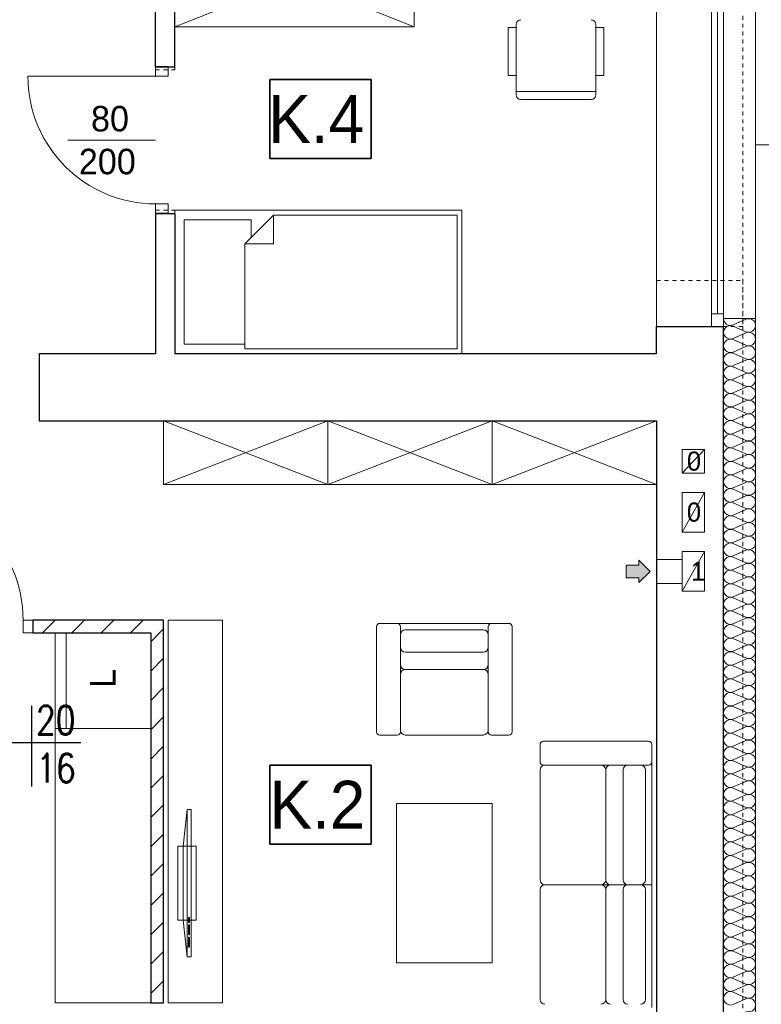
# Model space of a CAD drawing. Extents: x -220312 to -8310, y -91840 to 81907.
# Tile 71 of 128: x -167834 to -163186, y 32395 to 38570. Entities that reach past the tile are written whole.
import ezdxf

# ---------------------------------------------------------------- set-up
doc = ezdxf.new("R2010")
doc.units = 0
doc.header["$MEASUREMENT"] = 0
doc.linetypes.add('Hidden Line', pattern=[50, 25, -25])
for name, color, linetype, lineweight, true_color in [('Arch drzwi_Nr_Pióra__4', 7, 'Continuous', 9, 0x029e21), ('Arch ocieplenie_Nr_Pióra__22', 7, 'Continuous', 9, 0x7f7f7f), ('Arch okna_Nr_Pióra__4', 7, 'Continuous', 9, 0x029e21), ('Arch wyposazenie_Nr_Pióra__9', 7, 'Continuous', 13, 0x3dad99)]:
    doc.layers.add(name, color=color, linetype=linetype, lineweight=lineweight, true_color=true_color)
for name, color, linetype, lineweight in [('Arch kominy_Nr_Pióra__1', 7, 'Continuous', 25), ('Arch kominy_Nr_Pióra__10', 134, 'Continuous', 18), ('Arch kominy_Nr_Pióra__21', 7, 'Continuous', 9), ('Arch opisy_Nr_Pióra__21', 7, 'Continuous', 9), ('Arch wyburzenia_Nr_Pióra__46', 5, 'Continuous', 13), ('Arch wykończenie_Nr_Pióra__46', 5, 'Continuous', 13), ('Arch ściany nośne_Nr_Pióra__21', 7, 'Continuous', 9), ('Arch ściany nośne_Nr_Pióra__27', 7, 'Continuous', 30), ('Drzwi ArchiCAD_Nr_Pióra__27', 7, 'Continuous', 30), ('Drzwi ArchiCAD_Nr_Pióra__5', 7, 'Continuous', 13), ('INWENT.ŚCIANY_Nr_Pióra__1', 7, 'Continuous', 25), ('INWENT.ŚCIANY_Nr_Pióra__101', 8, 'Continuous', 13), ('Istniejące kominy_Nr_Pióra__5', 7, 'Continuous', 13), ('PODKŁAD', 252, 'Continuous', 35)]:
    doc.layers.add(name, color=color, linetype=linetype, lineweight=lineweight)
doc.layers.add('srednice', color=3, linetype='Continuous')
doc.styles.add('GENERATED_STYLE_4', font='txt')
doc.styles.add('GENERATED_STYLE_6', font='txt')
doc.styles.add('ROMANS', font='romans.shx', dxfattribs={"width": 0.85, "height": 0.11})
pattern_1 = [(45, (0, 0), (-91.92388, 91.92388), [])]

# ---------------------------------------------------------------- blocks, each defined once
blk = doc.blocks.new('p1')
at = {"layer": 'Arch ściany nośne_Nr_Pióra__21', "linetype": 'Continuous'}
h = blk.add_hatch(dxfattribs=at)
h.set_pattern_fill('Common_Brick', color=252, style=0, pattern_type=2)
h.set_pattern_definition(pattern_1)
h.paths.add_polyline_path([(-166932.4, 34804.9), (-167752.4, 34804.9), (-167752.4, 34724.9), (-167012.4, 34724.9)], flags=0)
h = blk.add_hatch(dxfattribs=at)
h.set_pattern_fill('Common_Brick', color=252, style=0, pattern_type=2)
h.set_pattern_definition(pattern_1)
h.paths.add_polyline_path([(-167012.4, 34724.9), (-167012.4, 32404.9), (-166932.4, 32404.9), (-166932.4, 34804.9)], flags=0)
at = {"color": 252}
for p, q in [((-166265.6, 37699.9), (-166265.6, 38194)), ((-166265.6, 38194), (-165630.3, 38194)), ((-165630.3, 38194), (-165630.3, 37699.9)), ((-165630.3, 37699.9), (-166265.6, 37699.9)), ((-166265.6, 33399.8), (-166265.6, 33893.9)), ((-166265.6, 33893.9), (-165630.3, 33893.9)), ((-165630.3, 33893.9), (-165630.3, 33399.8)), ((-165630.3, 33399.8), (-166265.6, 33399.8))]:
    blk.add_line(p, q, dxfattribs=at)
at = {"layer": 'Arch kominy_Nr_Pióra__1', "color": 252, "linetype": 'Continuous'}
for points in [[(-163952.4, 35069.9), (-164032.4, 35149.9), (-163952.4, 35149.9)], [(-164032.4, 35069.9), (-164032.4, 35149.9), (-163952.4, 35069.9)], [(-163952.4, 35039.9), (-163952.4, 35179.9), (-163882.4, 35109.9)]]:
    blk.add_solid(points, dxfattribs=at)
at = {"layer": 'Arch kominy_Nr_Pióra__21', "color": 252, "linetype": 'Continuous'}
for p, q in [((-164032.4, 35149.9), (-163952.4, 35149.9)), ((-164032.4, 35149.9), (-164032.4, 35069.9)), ((-163952.4, 35179.9), (-163882.4, 35109.9)), ((-163952.4, 35149.9), (-163952.4, 35179.9)), ((-163682.4, 35184.9), (-163842.4, 35184.9)), ((-163842.4, 35184.9), (-163842.4, 35034.9)), ((-163882.4, 35109.9), (-163952.4, 35039.9)), ((-164032.4, 35069.9), (-163952.4, 35069.9)), ((-163952.4, 35069.9), (-163952.4, 35039.9)), ((-163682.4, 35034.9), (-163842.4, 35034.9))]:
    blk.add_line(p, q, dxfattribs=at)
at = {"layer": 'Arch ocieplenie_Nr_Pióra__22', "color": 252, "linetype": 'Continuous'}
for p, q in [((-163282, 36691.3), (-163362.8, 36655.8)), ((-163362.8, 36648.7), (-163282, 36613.2)), ((-163282, 36606), (-163362.8, 36570.6)), ((-163362.8, 36563.4), (-163282, 36528)), ((-163282, 36520.8), (-163362.8, 36485.3)), ((-163362.8, 36478.2), (-163282, 36442.7)), ((-163282, 36435.6), (-163362.8, 36400.1)), ((-163362.8, 36392.9), (-163282, 36357.5)), ((-163282, 36350.3), (-163362.8, 36314.9)), ((-163362.8, 36307.7), (-163282, 36272.2)), ((-163282, 36265.1), (-163362.8, 36229.6)), ((-163362.8, 36222.5), (-163282, 36187)), ((-163282, 36179.8), (-163362.8, 36144.4)), ((-163362.8, 36137.2), (-163282, 36101.8)), ((-163282, 36094.6), (-163362.8, 36059.1)), ((-163362.8, 36052), (-163282, 36016.5)), ((-163282, 36009.4), (-163362.8, 35973.9)), ((-163362.8, 35966.7), (-163282, 35931.3)), ((-163282, 35924.1), (-163362.8, 35888.7)), ((-163362.8, 35881.5), (-163282, 35846.1)), ((-163282, 35838.9), (-163362.8, 35803.4)), ((-163362.8, 35796.3), (-163282, 35760.8)), ((-163282, 35753.7), (-163362.8, 35718.2)), ((-163362.8, 35711), (-163282, 35675.6)), ((-163282, 35668.4), (-163362.8, 35633)), ((-163362.8, 35625.8), (-163282, 35590.3)), ((-163282, 35583.2), (-163362.8, 35547.7)), ((-163362.8, 35540.6), (-163282, 35505.1)), ((-163282, 35497.9), (-163362.8, 35462.5)), ((-163362.8, 35455.3), (-163282, 35419.9)), ((-163282, 35412.7), (-163362.8, 35377.2)), ((-163362.8, 35370.1), (-163282, 35334.6)), ((-163282, 35327.5), (-163362.8, 35292)), ((-163362.8, 35284.8), (-163282, 35249.4)), ((-163282, 35242.2), (-163362.8, 35206.8)), ((-163362.8, 35199.6), (-163282, 35164.1)), ((-163282, 35157), (-163362.8, 35121.5)), ((-163362.8, 35114.4), (-163282, 35078.9)), ((-163282, 35071.7), (-163362.8, 35036.3)), ((-163362.8, 35029.1), (-163282, 34993.7)), ((-163282, 34986.5), (-163362.8, 34951.1)), ((-163362.8, 34943.9), (-163282, 34908.4)), ((-163282, 34901.3), (-163362.8, 34865.8)), ((-163362.8, 34858.7), (-163282, 34823.2)), ((-163282, 34816), (-163362.8, 34780.6)), ((-163362.8, 34773.4), (-163282, 34738)), ((-163282, 34730.8), (-163362.8, 34695.3)), ((-163362.8, 34688.2), (-163282, 34652.7)), ((-163282, 34645.6), (-163362.8, 34610.1)), ((-163362.8, 34602.9), (-163282, 34567.5)), ((-163282, 34560.3), (-163362.8, 34524.9)), ((-163362.8, 34517.7), (-163282, 34482.2)), ((-163282, 34475.1), (-163362.8, 34439.6)), ((-163362.8, 34432.5), (-163282, 34397)), ((-163282, 34389.8), (-163362.8, 34354.4)), ((-163362.8, 34347.2), (-163282, 34311.8)), ((-163282, 34304.6), (-163362.8, 34269.1)), ((-163362.8, 34262), (-163282, 34226.5)), ((-163282, 34219.4), (-163362.8, 34183.9)), ((-163362.8, 34176.7), (-163282, 34141.3)), ((-163282, 34134.1), (-163362.8, 34098.7)), ((-163362.8, 34091.5), (-163282, 34056.1)), ((-163282, 34048.9), (-163362.8, 34013.4)), ((-163362.8, 34006.3), (-163282, 33970.8)), ((-163282, 33963.7), (-163362.8, 33928.2)), ((-163362.8, 33921), (-163282, 33885.6)), ((-163282, 33878.4), (-163362.8, 33843)), ((-163362.8, 33835.8), (-163282, 33800.3)), ((-163282, 33793.2), (-163362.8, 33757.7)), ((-163362.8, 33750.6), (-163282, 33715.1)), ((-163282, 33707.9), (-163362.8, 33672.5)), ((-163362.8, 33665.3), (-163282, 33629.9)), ((-163282, 33622.7), (-163362.8, 33587.2)), ((-163362.8, 33580.1), (-163282, 33544.6)), ((-163282, 33537.5), (-163362.8, 33502)), ((-163362.8, 33494.8), (-163282, 33459.4)), ((-163282, 33452.2), (-163362.8, 33416.8)), ((-163362.8, 33409.6), (-163282, 33374.1)), ((-163282, 33367), (-163362.8, 33331.5)), ((-163362.8, 33324.4), (-163282, 33288.9)), ((-163282, 33281.7), (-163362.8, 33246.3)), ((-163362.8, 33239.1), (-163282, 33203.7)), ((-163282, 33196.5), (-163362.8, 33161.1)), ((-163362.8, 33153.9), (-163282, 33118.4)), ((-163282, 33111.3), (-163362.8, 33075.8)), ((-163362.8, 33068.7), (-163282, 33033.2)), ((-163282, 33026), (-163362.8, 32990.6)), ((-163362.8, 32983.4), (-163282, 32948)), ((-163282, 32940.8), (-163362.8, 32905.3)), ((-163362.8, 32898.2), (-163282, 32862.7)), ((-163282, 32855.6), (-163362.8, 32820.1)), ((-163362.8, 32812.9), (-163282, 32777.5)), ((-163282, 32770.3), (-163362.8, 32734.9)), ((-163362.8, 32727.7), (-163282, 32692.2)), ((-163282, 32685.1), (-163362.8, 32649.6)), ((-163362.8, 32642.5), (-163282, 32607)), ((-163282, 32599.8), (-163362.8, 32564.4)), ((-163362.8, 32557.2), (-163282, 32521.8)), ((-163282, 32514.6), (-163362.8, 32479.1)), ((-163362.8, 32472), (-163282, 32436.5)), ((-163282, 32429.4), (-163362.8, 32393.9))]:
    blk.add_line(p, q, dxfattribs=at)
for centre, start_param, end_param in [((-163379.8, 36694.9), 4.712389, 6.695979), ((-163264.9, 36652.2), 5.870392, 9.837571), ((-163379.8, 36609.6), 2.7288, 6.695979), ((-163379.8, 36524.4), 2.7288, 6.695979), ((-163264.9, 36567), 5.870392, 9.837571), ((-163264.9, 36481.8), 5.870392, 9.837571), ((-163379.8, 36439.1), 2.7288, 6.695979), ((-163264.9, 36396.5), 5.870392, 9.837571), ((-163379.8, 36353.9), 2.7288, 6.695979), ((-163379.8, 36268.7), 2.7288, 6.695979), ((-163264.9, 36311.3), 5.870392, 9.837571), ((-163264.9, 36226), 5.870392, 9.837571), ((-163379.8, 36183.4), 2.7288, 6.695979), ((-163264.9, 36140.8), 5.870392, 9.837571), ((-163379.8, 36098.2), 2.7288, 6.695979), ((-163264.9, 36055.6), 5.870392, 9.837571), ((-163379.8, 36012.9), 2.7288, 6.695979), ((-163264.9, 35970.3), 5.870392, 9.837571), ((-163379.8, 35927.7), 2.7288, 6.695979), ((-163379.8, 35842.5), 2.7288, 6.695979), ((-163264.9, 35885.1), 5.870392, 9.837571), ((-163264.9, 35799.9), 5.870392, 9.837571), ((-163379.8, 35757.2), 2.7288, 6.695979), ((-163264.9, 35714.6), 5.870392, 9.837571), ((-163379.8, 35672), 2.7288, 6.695979), ((-163379.8, 35586.8), 2.7288, 6.695979), ((-163264.9, 35629.4), 5.870392, 9.837571), ((-163264.9, 35544.1), 5.870392, 9.837571), ((-163379.8, 35501.5), 2.7288, 6.695979), ((-163379.8, 35416.3), 2.7288, 6.695979), ((-163264.9, 35458.9), 5.870392, 9.837571), ((-163264.9, 35373.7), 5.870392, 9.837571), ((-163379.8, 35331), 2.7288, 6.695979), ((-163264.9, 35288.4), 5.870392, 9.837571), ((-163379.8, 35245.8), 2.7288, 6.695979), ((-163379.8, 35160.6), 2.7288, 6.695979), ((-163264.9, 35203.2), 5.870392, 9.837571), ((-163264.9, 35117.9), 5.870392, 9.837571), ((-163379.8, 35075.3), 2.7288, 6.695979), ((-163264.9, 35032.7), 5.870392, 9.837571), ((-163379.8, 34990.1), 2.7288, 6.695979), ((-163379.8, 34904.9), 2.7288, 6.695979), ((-163264.9, 34947.5), 5.870392, 9.837571), ((-163264.9, 34862.2), 5.870392, 9.837571), ((-163379.8, 34819.6), 2.7288, 6.695979), ((-163379.8, 34734.4), 2.7288, 6.695979), ((-163264.9, 34777), 5.870392, 9.837571), ((-163264.9, 34691.8), 5.870392, 9.837571), ((-163379.8, 34649.1), 2.7288, 6.695979), ((-163264.9, 34606.5), 5.870392, 9.837571), ((-163379.8, 34563.9), 2.7288, 6.695979), ((-163379.8, 34478.7), 2.7288, 6.695979), ((-163264.9, 34521.3), 5.870392, 9.837571), ((-163264.9, 34436), 5.870392, 9.837571), ((-163379.8, 34393.4), 2.7288, 6.695979), ((-163264.9, 34350.8), 5.870392, 9.837571), ((-163379.8, 34308.2), 2.7288, 6.695979), ((-163264.9, 34265.6), 5.870392, 9.837571), ((-163379.8, 34222.9), 2.7288, 6.695979), ((-163264.9, 34180.3), 5.870392, 9.837571), ((-163379.8, 34137.7), 2.7288, 6.695979), ((-163379.8, 34052.5), 2.7288, 6.695979), ((-163264.9, 34095.1), 5.870392, 9.837571), ((-163264.9, 34009.9), 5.870392, 9.837571), ((-163379.8, 33967.2), 2.7288, 6.695979), ((-163264.9, 33924.6), 5.870392, 9.837571), ((-163379.8, 33882), 2.7288, 6.695979), ((-163379.8, 33796.8), 2.7288, 6.695979), ((-163264.9, 33839.4), 5.870392, 9.837571), ((-163264.9, 33754.1), 5.870392, 9.837571), ((-163379.8, 33711.5), 2.7288, 6.695979), ((-163264.9, 33668.9), 5.870392, 9.837571), ((-163379.8, 33626.3), 2.7288, 6.695979), ((-163264.9, 33583.7), 5.870392, 9.837571), ((-163379.8, 33541), 2.7288, 6.695979), ((-163264.9, 33498.4), 5.870392, 9.837571), ((-163379.8, 33455.8), 2.7288, 6.695979), ((-163379.8, 33370.6), 2.7288, 6.695979), ((-163264.9, 33413.2), 5.870392, 9.837571), ((-163264.9, 33327.9), 5.870392, 9.837571), ((-163379.8, 33285.3), 2.7288, 6.695979), ((-163264.9, 33242.7), 5.870392, 9.837571), ((-163379.8, 33200.1), 2.7288, 6.695979), ((-163379.8, 33114.9), 2.7288, 6.695979), ((-163264.9, 33157.5), 5.870392, 9.837571), ((-163264.9, 33072.2), 5.870392, 9.837571), ((-163379.8, 33029.6), 2.7288, 6.695979), ((-163379.8, 32944.4), 2.7288, 6.695979), ((-163264.9, 32987), 5.870392, 9.837571), ((-163264.9, 32901.8), 5.870392, 9.837571), ((-163379.8, 32859.1), 2.7288, 6.695979), ((-163264.9, 32816.5), 5.870392, 9.837571), ((-163379.8, 32773.9), 2.7288, 6.695979), ((-163379.8, 32688.7), 2.7288, 6.695979), ((-163264.9, 32731.3), 5.870392, 9.837571), ((-163264.9, 32646), 5.870392, 9.837571), ((-163379.8, 32603.4), 2.7288, 6.695979), ((-163264.9, 32560.8), 5.870392, 9.837571), ((-163379.8, 32518.2), 2.7288, 6.695979), ((-163264.9, 32475.6), 5.870392, 9.837571), ((-163379.8, 32432.9), 2.7288, 6.695979), ((-163264.9, 32390.3), 5.870392, 9.837571)]:
    blk.add_ellipse(centre, major_axis=(0, -42.6), ratio=0.998042, start_param=start_param, end_param=end_param, dxfattribs=at)
at = {"layer": 'Arch okna_Nr_Pióra__4', "color": 252, "linetype": 'Continuous'}
for p, q in [((-163842.4, 38924.9), (-163842.4, 36644.9)), ((-163497.4, 38924.9), (-163497.4, 36644.9)), ((-163422.4, 38924.9), (-163422.4, 36644.9)), ((-163459.9, 38844.9), (-163459.9, 36724.9)), ((-163222.4, 38874.9), (-163222.4, 36694.9)), ((-166982.4, 37814.9), (-167532.4, 37814.9)), ((-163222.4, 37784.9), (-162672.4, 37784.9)), ((-163497.4, 36724.9), (-163422.4, 36724.9))]:
    blk.add_line(p, q, dxfattribs=at)
at = {"layer": 'Arch opisy_Nr_Pióra__21', "color": 252, "linetype": 'Continuous'}
for p, q in [((-166265.6, 37699.9), (-166265.6, 38194)), ((-166265.6, 38194), (-165630.3, 38194)), ((-165630.3, 38194), (-165630.3, 37699.9)), ((-165630.3, 37699.9), (-166265.6, 37699.9)), ((-166265.6, 33399.8), (-166265.6, 33893.9)), ((-166265.6, 33893.9), (-165630.3, 33893.9)), ((-165630.3, 33893.9), (-165630.3, 33399.8)), ((-165630.3, 33399.8), (-166265.6, 33399.8))]:
    blk.add_line(p, q, dxfattribs=at)
at = {"layer": 'Arch wyburzenia_Nr_Pióra__46', "color": 252, "linetype": 'Continuous'}
blk.add_line((-163422.4, 36694.9), (-163222.4, 36694.9), dxfattribs=at)
at = {"layer": 'Arch wykończenie_Nr_Pióra__46', "color": 252, "linetype": 'Continuous'}
blk.add_line((-163222.4, 36694.9), (-163222.4, 29484.9), dxfattribs=at)
at = {"layer": 'Arch wyposazenie_Nr_Pióra__9', "color": 252, "linetype": 'Continuous'}
for p, q in [((-166862.4, 38524.9), (-165352.4, 39124.9)), ((-165362.4, 38524.9), (-166862.4, 39124.9)), ((-165362.4, 38524.9), (-165362.4, 39124.9)), ((-164722.4, 38099.9), (-164722.4, 38539.9)), ((-164222.4, 38539.9), (-164222.4, 38099.9)), ((-166862.4, 38524.9), (-165362.4, 38524.9)), ((-164722.4, 38519.9), (-164772.4, 38519.9)), ((-164772.4, 38219.9), (-164772.4, 38519.9)), ((-164172.4, 38519.9), (-164222.4, 38519.9)), ((-164172.4, 38519.9), (-164172.4, 38219.9)), ((-164722.4, 38219.9), (-164772.4, 38219.9)), ((-164172.4, 38219.9), (-164222.4, 38219.9)), ((-164222.4, 38119.9), (-164722.4, 38119.9)), ((-164252.4, 38069.9), (-164692.4, 38069.9)), ((-166862.4, 37374.9), (-166462.4, 37374.9)), ((-166862.4, 37374.9), (-166862.4, 36474.9)), ((-166862.4, 37374.9), (-165062.4, 37374.9)), ((-165062.4, 37374.9), (-165062.4, 36474.9)), ((-166802.4, 37314.9), (-166382.4, 37314.9)), ((-166802.4, 36534.9), (-166802.4, 37314.9)), ((-166422.4, 37164.9), (-166242.4, 37344.9)), ((-166382.4, 37314.9), (-166382.4, 37204.9)), ((-166242.4, 37344.9), (-166242.4, 37164.9)), ((-166242.4, 37344.9), (-165092.4, 37344.9)), ((-165092.4, 37344.9), (-165092.4, 36504.9)), ((-166382.4, 37204.9), (-166422.4, 37164.9)), ((-166422.4, 37164.9), (-166242.4, 37164.9)), ((-166422.4, 36504.9), (-166422.4, 37164.9)), ((-166422.4, 37164.9), (-166422.4, 36534.9)), ((-166422.4, 36534.9), (-166802.4, 36534.9)), ((-165092.4, 36504.9), (-166422.4, 36504.9)), ((-165062.4, 36474.9), (-166862.4, 36474.9)), ((-165902.4, 36054.9), (-166932.4, 35654.9)), ((-166932.4, 36054.9), (-165902.4, 35654.9)), ((-166932.4, 35654.9), (-166932.4, 36054.9)), ((-164872.4, 35654.9), (-165902.4, 36054.9)), ((-165902.4, 35654.9), (-164872.4, 36054.9)), ((-165902.4, 35654.9), (-165902.4, 36054.9)), ((-163842.4, 36054.9), (-164872.4, 35654.9)), ((-164872.4, 36054.9), (-163842.4, 35654.9)), ((-164872.4, 35654.9), (-164872.4, 36054.9)), ((-166932.4, 35654.9), (-163842.4, 35654.9)), ((-166562.4, 34804.9), (-166902.4, 34804.9)), ((-166902.4, 34804.9), (-166902.4, 32404.9)), ((-166562.4, 32404.9), (-166562.4, 34804.9)), ((-165577.4, 34783.7), (-165467.4, 34783.7)), ((-164877.4, 34783.7), (-165467.4, 34783.7)), ((-164767.4, 34783.7), (-164877.4, 34783.7)), ((-167612.4, 34724.9), (-167612.4, 32404.9)), ((-167612.4, 34724.9), (-167612.4, 34124.9)), ((-167012.4, 34724.9), (-167612.4, 34724.9)), ((-167542.4, 34724.9), (-167542.4, 34124.9)), ((-167012.4, 34124.9), (-167012.4, 34724.9)), ((-165597.4, 34103.7), (-165597.4, 34763.7)), ((-165447.4, 34763.7), (-165447.4, 34713.7)), ((-165447.4, 34525), (-165447.4, 34713.7)), ((-165447.4, 34713.7), (-165447.4, 34525)), ((-165417.4, 34743.7), (-164927.4, 34743.7)), ((-164897.4, 34763.7), (-164897.4, 34103.7)), ((-164897.4, 34713.7), (-164897.4, 34525)), ((-164747.4, 34103.7), (-164747.4, 34763.7)), ((-164927.4, 34603.7), (-165417.4, 34603.7)), ((-165447.4, 34525), (-165447.4, 34465)), ((-165447.4, 34525), (-165447.4, 34465)), ((-165447.4, 34113.7), (-165447.4, 34465)), ((-165447.4, 34465), (-165447.4, 34113.7)), ((-164927.4, 34495), (-165417.4, 34495)), ((-164927.4, 34495), (-165417.4, 34495)), ((-164897.4, 34113.7), (-164897.4, 34465)), ((-167612.4, 34124.9), (-167012.4, 34124.9)), ((-165467.4, 34083.7), (-165577.4, 34083.7)), ((-165417.4, 34083.7), (-164927.4, 34083.7)), ((-164877.4, 34083.7), (-164767.4, 34083.7)), ((-164572.4, 33914.9), (-164572.4, 34024.9)), ((-164552.4, 34044.9), (-163892.4, 34044.9)), ((-163872.4, 34024.9), (-163872.4, 33914.9)), ((-163872.4, 33914.9), (-163872.4, 33144.9)), ((-164572.4, 33174.9), (-164572.4, 33864.9)), ((-163892.4, 33894.9), (-164552.4, 33894.9)), ((-164542.4, 33894.9), (-164191, 33894.9)), ((-164161, 33864.9), (-164161, 33174.9)), ((-164161, 33864.9), (-164161, 33174.9)), ((-163942.4, 33894.9), (-164131, 33894.9)), ((-164052.4, 33864.9), (-164052.4, 33174.9)), ((-163912.4, 33174.9), (-163912.4, 33864.9)), ((-165472.4, 32654.9), (-165472.4, 33654.9)), ((-165472.4, 33654.9), (-164872.4, 33654.9)), ((-164872.4, 33654.9), (-164872.4, 32654.9)), ((-166809.5, 33386.2), (-166784.5, 33617.6)), ((-166784.5, 33617.6), (-166759.5, 33617.6)), ((-166784.5, 33617.6), (-166784.5, 32692.1)), ((-166759.5, 33617.6), (-166759.5, 32692.1)), ((-166842.4, 33386.2), (-166726.7, 33386.2)), ((-166842.4, 32923.5), (-166842.4, 33386.2)), ((-166809.5, 32923.5), (-166809.5, 33386.2)), ((-166726.7, 33386.2), (-166726.7, 32923.5)), ((-164572.4, 33114.9), (-164572.4, 32424.9)), ((-164191, 33144.9), (-164542.4, 33144.9)), ((-164191, 33144.9), (-164542.4, 33144.9)), ((-164131, 33144.9), (-164191, 33144.9)), ((-164131, 33144.9), (-164191, 33144.9)), ((-164161, 32424.9), (-164161, 33114.9)), ((-164161, 32424.9), (-164161, 33114.9)), ((-164131, 33144.9), (-163942.4, 33144.9)), ((-164131, 33144.9), (-163942.4, 33144.9)), ((-164052.4, 32424.9), (-164052.4, 33114.9)), ((-163872.4, 33144.9), (-163942.4, 33144.9)), ((-163872.4, 33144.9), (-163942.4, 33144.9)), ((-163912.4, 33114.9), (-163912.4, 32424.9)), ((-163872.4, 32374.9), (-163872.4, 33144.9)), ((-166726.7, 32923.5), (-166842.4, 32923.5)), ((-166784.5, 32692.1), (-166809.5, 32923.5)), ((-166775.8, 32938.9), (-166775.8, 32908)), ((-166769.5, 32938.9), (-166775.8, 32938.9)), ((-166769.5, 32908), (-166769.5, 32938.9)), ((-166775.8, 32908), (-166769.5, 32908)), ((-166775.8, 32892.6), (-166775.8, 32830.9)), ((-166769.5, 32892.6), (-166775.8, 32892.6)), ((-166769.5, 32830.9), (-166769.5, 32892.6)), ((-166775.8, 32830.9), (-166769.5, 32830.9)), ((-166769.5, 32815.5), (-166775.8, 32815.5)), ((-166775.8, 32815.5), (-166775.8, 32753.8)), ((-166769.5, 32753.8), (-166769.5, 32815.5)), ((-166775.8, 32753.8), (-166769.5, 32753.8)), ((-166759.5, 32692.1), (-166784.5, 32692.1)), ((-164872.4, 32654.9), (-165472.4, 32654.9)), ((-167612.4, 32404.9), (-167012.4, 32404.9)), ((-166902.4, 32404.9), (-166562.4, 32404.9))]:
    blk.add_line(p, q, dxfattribs=at)
for centre, radius, start, end in [((-164692.4, 38539.9), 30, 90, 180), ((-164252.4, 38539.9), 30, 0, 90), ((-164692.4, 38099.9), 30, 180, 270), ((-164252.4, 38099.9), 30, 270, 0), ((-165577.4, 34763.7), 20, 90, 180), ((-165467.4, 34763.7), 20, 0, 90), ((-164877.4, 34763.7), 20, 90, 180), ((-164767.4, 34763.7), 20, 0, 90), ((-165417.4, 34713.7), 30, 90, 180), ((-164927.4, 34713.7), 30, 0, 90), ((-165417.4, 34633.7), 30, 180, 270), ((-164927.4, 34633.7), 30, 270, 0), ((-165417.4, 34525), 30, 180, 270), ((-164927.4, 34525), 30, 270, 0), ((-165417.4, 34465), 30, 90, 180), ((-164927.4, 34465), 30, 0, 90), ((-165577.4, 34103.7), 20, 180, 270), ((-165467.4, 34103.7), 20, 270, 0), ((-165417.4, 34113.7), 30, 180, 270), ((-164927.4, 34113.7), 30, 270, 0), ((-164877.4, 34103.7), 20, 180, 270), ((-164767.4, 34103.7), 20, 270, 0), ((-164552.4, 34024.9), 20, 90, 180), ((-163892.4, 34024.9), 20, 0, 90), ((-164552.4, 33914.9), 20, 180, 270), ((-163892.4, 33914.9), 20, 270, 0), ((-164542.4, 33864.9), 30, 90, 180), ((-164191, 33864.9), 30, 0, 90), ((-164131, 33864.9), 30, 90, 180), ((-164022.4, 33864.9), 30, 90, 180), ((-163942.4, 33864.9), 30, 0, 90), ((-164542.4, 33174.9), 30, 180, 270), ((-164191, 33174.9), 30, 270, 0), ((-164131, 33174.9), 30, 180, 270), ((-164022.4, 33174.9), 30, 180, 270), ((-163942.4, 33174.9), 30, 270, 0), ((-164542.4, 33114.9), 30, 90, 180), ((-164191, 33114.9), 30, 0, 90), ((-164131, 33114.9), 30, 90, 180), ((-164022.4, 33114.9), 30, 90, 180), ((-163942.4, 33114.9), 30, 0, 90), ((-164542.4, 32424.9), 30, 180, 270), ((-164191, 32424.9), 30, 270, 0), ((-164131, 32424.9), 30, 180, 270), ((-164022.4, 32424.9), 30, 180, 270), ((-163942.4, 32424.9), 30, 270, 0)]:
    blk.add_arc(centre, radius, start, end, dxfattribs=at)
at = {"layer": 'Arch ściany nośne_Nr_Pióra__27', "color": 252, "linetype": 'Continuous'}
for p, q in [((-166902.4, 38274.9), (-166982.4, 38274.9)), ((-166902.4, 37354.9), (-166982.4, 37354.9)), ((-166932.4, 34804.9), (-167752.4, 34804.9)), ((-167752.4, 34804.9), (-167752.4, 34724.9)), ((-166932.4, 32404.9), (-166932.4, 34804.9)), ((-167752.4, 34724.9), (-167012.4, 34724.9)), ((-167012.4, 34724.9), (-167012.4, 32404.9)), ((-167012.4, 32404.9), (-166932.4, 32404.9))]:
    blk.add_line(p, q, dxfattribs=at)
at = {"layer": 'Drzwi ArchiCAD_Nr_Pióra__27', "color": 252, "linetype": 'Continuous'}
for p, q in [((-166902.4, 38274.9), (-166982.4, 38274.9)), ((-166902.4, 37354.9), (-166982.4, 37354.9)), ((-167752.4, 34804.9), (-167752.4, 34724.9))]:
    blk.add_line(p, q, dxfattribs=at)
at = {"layer": 'Drzwi ArchiCAD_Nr_Pióra__5', "color": 252, "linetype": 'Continuous'}
for p, q in [((-166902.4, 38274.9), (-166982.4, 38274.9)), ((-166982.4, 38274.9), (-166982.4, 38214.9)), ((-166902.4, 38214.9), (-166902.4, 38274.9)), ((-166982.4, 38214.9), (-167782.4, 38214.9)), ((-166982.4, 38214.9), (-166902.4, 38214.9)), ((-166982.4, 37414.9), (-166982.4, 37354.9)), ((-166902.4, 37414.9), (-166982.4, 37414.9)), ((-166902.4, 37354.9), (-166902.4, 37414.9)), ((-166982.4, 37354.9), (-166902.4, 37354.9)), ((-167812.4, 34804.9), (-167752.4, 34804.9)), ((-167812.4, 34724.9), (-167812.4, 34804.9)), ((-167752.4, 34804.9), (-167752.4, 34724.9)), ((-167752.4, 34724.9), (-167812.4, 34724.9))]:
    blk.add_line(p, q, dxfattribs=at)
for centre, start, end in [((-166982.4, 38214.9), 180, 270), ((-168612.4, 34804.9), 0, 90)]:
    blk.add_arc(centre, 800, start, end, dxfattribs=at)
at = {"layer": 'INWENT.ŚCIANY_Nr_Pióra__1', "color": 252, "linetype": 'Continuous'}
for p, q in [((-166982.4, 38274.9), (-166982.4, 39124.9)), ((-166862.4, 38274.9), (-166862.4, 39124.9)), ((-166982.4, 38274.9), (-166862.4, 38274.9)), ((-166982.4, 37354.9), (-166982.4, 36474.9)), ((-166982.4, 37354.9), (-166862.4, 37354.9)), ((-166862.4, 37354.9), (-166862.4, 36474.9)), ((-163842.4, 36644.9), (-163422.4, 36644.9)), ((-163842.4, 36474.9), (-163842.4, 36644.9)), ((-163422.4, 29984.9), (-163422.4, 36644.9)), ((-166982.4, 36474.9), (-167712.4, 36474.9)), ((-167712.4, 36474.9), (-167712.4, 36054.9)), ((-163842.4, 36474.9), (-166862.4, 36474.9)), ((-167712.4, 36054.9), (-163842.4, 36054.9)), ((-163842.4, 36054.9), (-163842.4, 30404.9))]:
    blk.add_line(p, q, dxfattribs=at)
at = {"layer": 'INWENT.ŚCIANY_Nr_Pióra__101', "color": 252, "linetype": 'Hidden Line'}
for p, q in [((-163302.4, 42644.9), (-163302.4, 29984.9)), ((-166982.4, 38254.9), (-166982.4, 38274.9)), ((-166982.4, 38254.9), (-166862.4, 38254.9)), ((-166862.4, 38254.9), (-166862.4, 38274.9)), ((-166982.4, 37354.9), (-166982.4, 37374.9)), ((-166982.4, 37374.9), (-166862.4, 37374.9)), ((-166862.4, 37354.9), (-166862.4, 37374.9)), ((-163842.4, 36644.9), (-163842.4, 36934.9)), ((-163842.4, 36934.9), (-163302.4, 36934.9)), ((-163302.4, 36934.9), (-163302.4, 36644.9)), ((-163302.4, 36644.9), (-163422.4, 36644.9))]:
    blk.add_line(p, q, dxfattribs=at)
at = {"layer": 'Istniejące kominy_Nr_Pióra__5', "color": 252, "linetype": 'Continuous'}
for p, q in [((-163682.4, 35724.9), (-163542.4, 35874.9)), ((-163682.4, 35724.9), (-163682.4, 35874.9)), ((-163542.4, 35874.9), (-163682.4, 35874.9)), ((-163542.4, 35724.9), (-163542.4, 35874.9)), ((-163542.4, 35724.9), (-163682.4, 35724.9)), ((-163682.4, 35354.9), (-163542.4, 35604.9)), ((-163682.4, 35354.9), (-163682.4, 35604.9)), ((-163542.4, 35604.9), (-163682.4, 35604.9)), ((-163542.4, 35354.9), (-163542.4, 35604.9)), ((-163542.4, 35354.9), (-163682.4, 35354.9)), ((-163682.4, 34984.9), (-163542.4, 35234.9)), ((-163682.4, 34984.9), (-163682.4, 35234.9)), ((-163542.4, 35234.9), (-163682.4, 35234.9)), ((-163542.4, 34984.9), (-163542.4, 35234.9)), ((-163542.4, 34984.9), (-163682.4, 34984.9))]:
    blk.add_line(p, q, dxfattribs=at)
at = {"layer": 'Arch drzwi_Nr_Pióra__4', "color": 252, "linetype": 'Continuous', "style": 'GENERATED_STYLE_6'}
for s, p in [('80', (-167386.9, 37869)), ('200', (-167463.1, 37600.3))]:
    blk.add_text(s, height=160, dxfattribs=at).set_placement(p)
at = {"layer": 'Arch kominy_Nr_Pióra__10', "color": 252, "linetype": 'Continuous', "style": 'GENERATED_STYLE_6'}
for s, p in [('0', (-163652.4, 35741.7)), ('0', (-163652.4, 35421.7)), ('1', (-163626.7, 35051.7))]:
    blk.add_text(s, height=120, dxfattribs=at).set_placement(p)
at = {"layer": 'Arch opisy_Nr_Pióra__21', "color": 252, "linetype": 'Continuous', "style": 'GENERATED_STYLE_4'}
for s, p in [('K.4', (-166276.6, 37796.9)), ('K.2', (-166269.4, 33496.8))]:
    blk.add_text(s, height=300, dxfattribs=at).set_placement(p)
at = {"layer": 'Arch wyposazenie_Nr_Pióra__9', "color": 252, "linetype": 'Continuous', "style": 'GENERATED_STYLE_6'}
blk.add_text('L', height=160, rotation=90, dxfattribs=at).set_placement((-167232.8, 34379.1))

msp = doc.modelspace()

# ---------------------------------------------------------------- linework, layer by layer
at = {"layer": 'srednice', "color": 7}
for p, q in [((-167760.6, 34266.2), (-167760.6, 33761)), ((-168387.9, 34036.4), (-167450.8, 34036.4))]:
    msp.add_line(p, q, dxfattribs=at)

# ---------------------------------------------------------------- block references
at = {"layer": 'PODKŁAD'}
msp.add_blockref('p1', (0, 0), dxfattribs=at)

# ---------------------------------------------------------------- texts
at = {"layer": 'srednice', "color": 3, "style": 'ROMANS', "width": 0.8}
for s, p in [('20', (-167731.4, 34087.1)), ('16', (-167729.5, 33786.4))]:
    msp.add_text(s, height=180, dxfattribs=at).set_placement(p)

doc.saveas('drawing.dxf')
